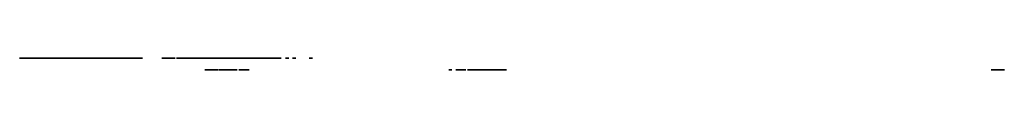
# Model space of a CAD drawing. Header units: inches. Extents: x -7.8 to 7.9, y -0.4 to 14.4.
# Tile 1 of 8: x -7.8302 to -2.8785, y -0.4373 to -0.3789. Entities that reach past the tile are written whole.
import ezdxf

# ---------------------------------------------------------------- set-up
doc = ezdxf.new("R2010")
doc.units = ezdxf.units.IN
doc.header["$MEASUREMENT"] = 0

# ---------------------------------------------------------------- blocks, each defined once
blk = doc.blocks.new('RF731281-MKTCADS')
at = {"extrusion": (0, -1, 0)}
for points, elevation in [([(-198.02, 3.64), (-197.52, 3.64), (-196.65, 1.42), (-197.14, 1.42), (-197.33, 1.93), (-198.23, 1.93), (-198.43, 1.42), (-198.89, 1.42)], 9.62), ([(-194.51, 7.41), (-193.91, 7.41), (-193.43, 5.8), (-193.42, 5.8), (-192.98, 7.41), (-192.32, 7.41), (-191.85, 5.8), (-191.84, 5.8), (-191.38, 7.41), (-190.84, 7.41), (-191.51, 5.23), (-192.18, 5.23), (-192.65, 6.89), (-192.66, 6.89), (-193.13, 5.23), (-193.77, 5.23)], 9.62), ([(-178.87, 3.06), (-178.42, 3.06), (-178.06, 1.85), (-178.05, 1.85), (-177.72, 3.06), (-177.22, 3.06), (-176.87, 1.85), (-176.86, 1.85), (-176.52, 3.06), (-176.12, 3.06), (-176.62, 1.42), (-177.12, 1.42), (-177.48, 2.67), (-177.48, 2.67), (-177.83, 1.42), (-178.32, 1.42)], 9.62), ([(-171.31, 3.64), (-170.8, 3.64), (-169.93, 1.42), (-170.43, 1.42), (-170.62, 1.93), (-171.52, 1.93), (-171.71, 1.42), (-172.17, 1.42)], 9.62), ([(-164.92, 3.8), (-164.49, 3.8), (-164.49, 1.42), (-164.92, 1.42)], 9.62), ([(-164.03, 3.76), (-163.61, 3.76), (-163.61, 3.35), (-164.03, 3.35)], 9.62), ([(-164.03, 3.06), (-163.61, 3.06), (-163.61, 1.42), (-164.03, 1.42)], 9.62), ([(-161.92, 3.76), (-161.49, 3.76), (-161.49, 3.35), (-161.92, 3.35)], 9.62), ([(-161.92, 3.06), (-161.49, 3.06), (-161.49, 1.42), (-161.92, 1.42)], 9.62), ([(-171.56, 19.98), (-171.95, 19.98), (-172.24, 21.18), (-172.25, 21.18), (-172.54, 19.98), (-172.94, 19.98), (-173.4, 21.74), (-173.02, 21.74), (-172.74, 20.54), (-172.73, 20.54), (-172.43, 21.74), (-172.06, 21.74), (-171.76, 20.53), (-171.76, 20.53), (-171.47, 21.74), (-171.09, 21.74)], 11.11), ([(-170.91, 21.74), (-169.59, 21.74), (-169.59, 21.42), (-170.52, 21.42), (-170.52, 21.04), (-169.67, 21.04), (-169.67, 20.74), (-170.52, 20.74), (-170.52, 20.31), (-169.57, 20.31), (-169.57, 19.98), (-170.91, 19.98)], 11.11), ([(-143.16, 18.34), (-142.77, 18.34), (-142.77, 16.9), (-141.91, 16.9), (-141.91, 16.58), (-143.16, 16.58)], 11.11), ([(-141.48, 25.18), (-141.09, 25.18), (-140.35, 24), (-140.35, 24), (-140.35, 25.18), (-139.99, 25.18), (-139.99, 23.42), (-140.37, 23.42), (-141.11, 24.6), (-141.11, 24.6), (-141.11, 23.42), (-141.48, 23.42)], 11.11), ([(-140.97, 18.34), (-140.42, 18.34), (-140.01, 17.13), (-140, 17.13), (-139.61, 18.34), (-139.07, 18.34), (-139.07, 16.58), (-139.43, 16.58), (-139.43, 17.83), (-139.44, 17.83), (-139.87, 16.58), (-140.17, 16.58), (-140.6, 17.82), (-140.6, 17.82), (-140.6, 16.58), (-140.97, 16.58)], 11.11), ([(-139.16, 25.18), (-138.77, 25.18), (-138.11, 23.42), (-138.51, 23.42), (-138.64, 23.81), (-139.3, 23.81), (-139.44, 23.42), (-139.83, 23.42)], 11.11), ([(-137.61, 18.02), (-138.14, 18.02), (-138.14, 18.34), (-136.69, 18.34), (-136.69, 18.02), (-137.22, 18.02), (-137.22, 16.58), (-137.61, 16.58)], 11.11), ([(-137.96, 25.18), (-137.57, 25.18), (-137.57, 23.75), (-136.71, 23.75), (-136.71, 23.42), (-137.96, 23.42)], 11.11), ([(-73.84, 20.27), (-74.78, 20.27), (-74.78, 20.68), (-73.81, 21.98), (-73.41, 21.98), (-73.41, 20.64), (-73.11, 20.64), (-73.11, 20.27), (-73.41, 20.27), (-73.41, 19.75), (-73.84, 19.75)], 11.11)]:
    blk.add_lwpolyline(points, close=True, dxfattribs=dict(at, elevation=elevation))
at = {"extrusion": (0, 1, 0)}
for points, elevation in [([(197.78, 3.19), (197.78, 3.19), (198.11, 2.28), (197.46, 2.28)], -9.62), ([(185.81, 1.42), (185.38, 1.42), (185.38, 3.8), (185.81, 3.8)], -9.62), ([(174.85, 37.56), (177.53, 32.91), (171.03, 32.91), (170.59, 33.69), (174.36, 33.69), (173.69, 34.85), (169.91, 34.85), (169.47, 35.62), (173.24, 35.62), (172.57, 36.79), (165.49, 36.79), (165.49, 37.56)], -9.62), ([(171.06, 3.19), (171.07, 3.19), (171.39, 2.28), (170.74, 2.28)], -9.62), ([(144.08, 23.42), (143.69, 23.42), (143.69, 25.18), (144.08, 25.18)], -11.11), ([(141.7, 16.58), (141.31, 16.58), (141.31, 18.34), (141.7, 18.34)], -11.11), ([(139.2, 24.1), (138.74, 24.1), (138.97, 24.75), (138.97, 24.75)], -11.11), ([(138.73, 16.58), (138.34, 16.58), (138.34, 18.34), (138.73, 18.34)], -11.11), ([(73.84, 21.41), (73.85, 21.41), (74.42, 20.64), (73.84, 20.64)], -11.11)]:
    blk.add_lwpolyline(points, close=True, dxfattribs=dict(at, elevation=elevation))
for points, knots in [([(-195.64, -9.62, 7.46), (-194.99, -9.62, 7.46), (-194.49, -9.62, 7.02), (-194.49, -9.62, 6.3), (-194.49, -9.62, 5.68), (-194.91, -9.62, 5.18), (-195.64, -9.62, 5.18), (-196.35, -9.62, 5.18), (-196.77, -9.62, 5.68), (-196.77, -9.62, 6.3), (-196.77, -9.62, 7.02), (-196.28, -9.62, 7.46), (-195.64, -9.62, 7.46)], [0, 0, 0, 0, 0.25, 0.25, 0.25, 0.5, 0.5, 0.5, 0.75, 0.75, 0.75, 1, 1, 1, 1]), ([(-195.64, -9.62, 5.62), (-195.2, -9.62, 5.62), (-195.09, -9.62, 6.01), (-195.09, -9.62, 6.37), (-195.09, -9.62, 6.71), (-195.26, -9.62, 7.02), (-195.64, -9.62, 7.02), (-196, -9.62, 7.02), (-196.18, -9.62, 6.7), (-196.18, -9.62, 6.37), (-196.18, -9.62, 6.01), (-196.07, -9.62, 5.62), (-195.64, -9.62, 5.62)], [0, 0, 0, 0, 0.25, 0.25, 0.25, 0.5, 0.5, 0.5, 0.75, 0.75, 0.75, 1, 1, 1, 1]), ([(-195.71, -9.62, 1.71), (-195.42, -9.62, 1.71), (-195.33, -9.62, 2.01), (-195.33, -9.62, 2.24), (-195.33, -9.62, 2.47), (-195.44, -9.62, 2.76), (-195.71, -9.62, 2.76), (-195.99, -9.62, 2.76), (-196.06, -9.62, 2.46), (-196.06, -9.62, 2.24), (-196.06, -9.62, 2.02), (-195.98, -9.62, 1.71), (-195.71, -9.62, 1.71)], [0, 0, 0, 0, 0.25, 0.25, 0.25, 0.5, 0.5, 0.5, 0.75, 0.75, 0.75, 1, 1, 1, 1]), ([(-192.27, -9.62, 2.24), (-192.27, -9.62, 2.01), (-192.18, -9.62, 1.71), (-191.9, -9.62, 1.71), (-191.62, -9.62, 1.71), (-191.54, -9.62, 2.02), (-191.54, -9.62, 2.24), (-191.54, -9.62, 2.46), (-191.61, -9.62, 2.76), (-191.89, -9.62, 2.76), (-192.16, -9.62, 2.76), (-192.27, -9.62, 2.47), (-192.27, -9.62, 2.24)], [0, 0, 0, 0, 0.25, 0.25, 0.25, 0.5, 0.5, 0.5, 0.75, 0.75, 0.75, 1, 1, 1, 1]), ([(-183.65, -9.62, 37.56), (-183.99, -9.62, 37.56), (-188.38, -9.62, 37.56), (-188.75, -9.62, 37.56), (-189.12, -9.62, 37.56), (-189.5, -9.62, 37.36), (-189.7, -9.62, 37.02), (-189.9, -9.62, 36.68), (-191.52, -9.62, 33.87), (-191.69, -9.62, 33.57), (-191.87, -9.62, 33.26), (-191.63, -9.62, 32.91), (-191, -9.62, 32.91), (-186.62, -9.62, 32.91), (-186.2, -9.62, 32.91), (-185.79, -9.62, 32.91), (-185.43, -9.62, 33.15), (-185.25, -9.62, 33.46), (-185.07, -9.62, 33.77), (-183.43, -9.62, 36.61), (-183.26, -9.62, 36.9), (-183.09, -9.62, 37.2), (-183.31, -9.62, 37.56), (-183.65, -9.62, 37.56)], [0, 0, 0, 0, 0.125, 0.125, 0.125, 0.25, 0.25, 0.25, 0.375, 0.375, 0.375, 0.5, 0.5, 0.625, 0.625, 0.625, 0.75, 0.75, 0.75, 0.875, 0.875, 0.875, 1, 1, 1, 1]), ([(-186.22, -9.62, 36.51), (-186.29, -9.62, 36.39), (-187.65, -9.62, 34.04), (-187.72, -9.62, 33.91), (-187.8, -9.62, 33.77), (-187.95, -9.62, 33.69), (-188.1, -9.62, 33.69), (-188.26, -9.62, 33.69), (-188.43, -9.62, 33.69), (-188.58, -9.62, 33.69), (-188.73, -9.62, 33.69), (-188.8, -9.62, 33.85), (-188.74, -9.62, 33.96), (-188.68, -9.62, 34.06), (-187.31, -9.62, 36.43), (-187.23, -9.62, 36.57), (-187.14, -9.62, 36.72), (-186.99, -9.62, 36.79), (-186.85, -9.62, 36.79), (-186.72, -9.62, 36.79), (-186.51, -9.62, 36.79), (-186.38, -9.62, 36.79), (-186.24, -9.62, 36.79), (-186.14, -9.62, 36.64), (-186.22, -9.62, 36.51)], [0, 0, 0, 0, 0.125, 0.125, 0.125, 0.25, 0.25, 0.25, 0.375, 0.375, 0.375, 0.5, 0.5, 0.5, 0.625, 0.625, 0.625, 0.75, 0.75, 0.75, 0.875, 0.875, 0.875, 1, 1, 1, 1]), ([(-186.96, -9.62, 1.71), (-186.68, -9.62, 1.71), (-186.6, -9.62, 2.02), (-186.6, -9.62, 2.24), (-186.6, -9.62, 2.46), (-186.67, -9.62, 2.76), (-186.95, -9.62, 2.76), (-187.22, -9.62, 2.76), (-187.33, -9.62, 2.47), (-187.33, -9.62, 2.24), (-187.33, -9.62, 2.01), (-187.24, -9.62, 1.71), (-186.96, -9.62, 1.71)], [0, 0, 0, 0, 0.25, 0.25, 0.25, 0.5, 0.5, 0.5, 0.75, 0.75, 0.75, 1, 1, 1, 1]), ([(-179.88, -9.62, 3.09), (-179.39, -9.62, 3.09), (-179.02, -9.62, 2.77), (-179.02, -9.62, 2.23), (-179.02, -9.62, 1.76), (-179.33, -9.62, 1.38), (-179.88, -9.62, 1.38), (-180.42, -9.62, 1.38), (-180.73, -9.62, 1.76), (-180.73, -9.62, 2.23), (-180.73, -9.62, 2.77), (-180.36, -9.62, 3.09), (-179.88, -9.62, 3.09)], [0, 0, 0, 0, 0.25, 0.25, 0.25, 0.5, 0.5, 0.5, 0.75, 0.75, 0.75, 1, 1, 1, 1]), ([(-179.88, -9.62, 1.71), (-179.55, -9.62, 1.71), (-179.46, -9.62, 2), (-179.46, -9.62, 2.28), (-179.46, -9.62, 2.53), (-179.6, -9.62, 2.76), (-179.88, -9.62, 2.76), (-180.15, -9.62, 2.76), (-180.29, -9.62, 2.52), (-180.29, -9.62, 2.28), (-180.29, -9.62, 2.01), (-180.2, -9.62, 1.71), (-179.88, -9.62, 1.71)], [0, 0, 0, 0, 0.25, 0.25, 0.25, 0.5, 0.5, 0.5, 0.75, 0.75, 0.75, 1, 1, 1, 1]), ([(-166.44, -9.62, 2.24), (-166.44, -9.62, 2.01), (-166.34, -9.62, 1.71), (-166.06, -9.62, 1.71), (-165.78, -9.62, 1.71), (-165.7, -9.62, 2.02), (-165.7, -9.62, 2.24), (-165.7, -9.62, 2.46), (-165.78, -9.62, 2.76), (-166.06, -9.62, 2.76), (-166.33, -9.62, 2.76), (-166.44, -9.62, 2.47), (-166.44, -9.62, 2.24)], [0, 0, 0, 0, 0.25, 0.25, 0.25, 0.5, 0.5, 0.5, 0.75, 0.75, 0.75, 1, 1, 1, 1]), ([(-174.37, -11.11, 21.79), (-173.82, -11.11, 21.79), (-173.5, -11.11, 21.38), (-173.5, -11.11, 20.85), (-173.5, -11.11, 20.35), (-173.82, -11.11, 19.94), (-174.37, -11.11, 19.94), (-174.92, -11.11, 19.94), (-175.24, -11.11, 20.35), (-175.24, -11.11, 20.85), (-175.24, -11.11, 21.38), (-174.92, -11.11, 21.79), (-174.37, -11.11, 21.79)], [0, 0, 0, 0, 0.25, 0.25, 0.25, 0.5, 0.5, 0.5, 0.75, 0.75, 0.75, 1, 1, 1, 1]), ([(-174.37, -11.11, 20.26), (-174.02, -11.11, 20.26), (-173.89, -11.11, 20.56), (-173.89, -11.11, 20.85), (-173.89, -11.11, 21.16), (-174.02, -11.11, 21.46), (-174.37, -11.11, 21.46), (-174.72, -11.11, 21.46), (-174.85, -11.11, 21.16), (-174.85, -11.11, 20.85), (-174.85, -11.11, 20.56), (-174.72, -11.11, 20.26), (-174.37, -11.11, 20.26)], [0, 0, 0, 0, 0.25, 0.25, 0.25, 0.5, 0.5, 0.5, 0.75, 0.75, 0.75, 1, 1, 1, 1])]:
    blk.add_open_spline(points, degree=3, knots=knots)

msp = doc.modelspace()

# ---------------------------------------------------------------- block references
at = {"xscale": 0.03937007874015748, "yscale": 0.03937007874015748, "zscale": 0.03937007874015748}
msp.add_blockref('RF731281-MKTCADS', (0, 0), dxfattribs=at)

doc.saveas('drawing.dxf')
